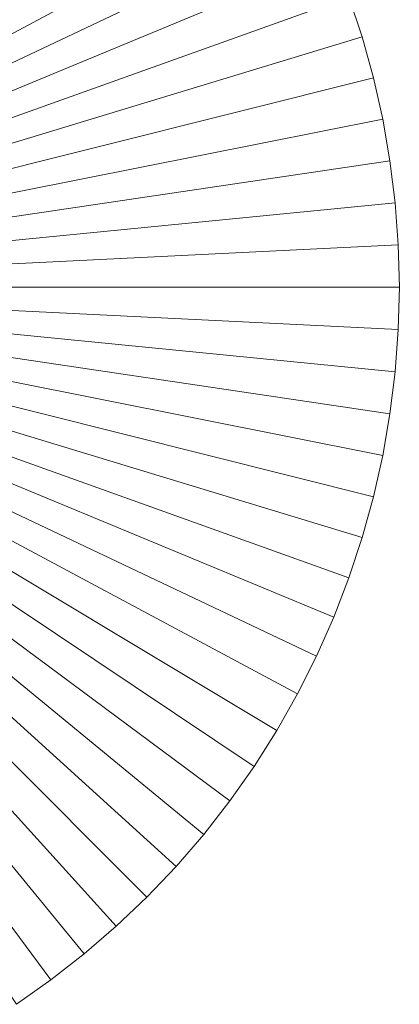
# Model space of a CAD drawing. Header units: millimetres. Extents: x -576 to -164, y 131 to 547.
# Tile 9 of 20: x -556.14 to -550.64, y 328.77 to 343.04. Entities that reach past the tile are written whole.
import ezdxf

# ---------------------------------------------------------------- set-up
doc = ezdxf.new("R2010")
doc.units = ezdxf.units.MM
doc.header["$LTSCALE"] = 20
doc.layers.add('LUCIDO_1', color=1, linetype='Continuous', lineweight=20, true_color=0xff0000)
doc.layers.add('Nessuna', color=7, linetype='Continuous', lineweight=9)

# ---------------------------------------------------------------- blocks, each defined once
blk = doc.blocks.new('Group')
at = {"layer": 'LUCIDO_1', "color": 5, "linetype": 'Continuous', "lineweight": 9, "transparency": 33554687}
for points in [[(-555.691, 349.201, -10109.271), (-556.193, 349.555, -10109.271), (-563.137, 339.162, -10109.271)], [(-563.137, 339.162, -10106.271), (-556.193, 349.555, -10106.271), (-555.691, 349.201, -10106.271)], [(-555.208, 348.824, -10109.271), (-555.691, 349.201, -10109.271), (-563.137, 339.162, -10109.271)], [(-563.137, 339.162, -10106.271), (-555.691, 349.201, -10106.271), (-555.208, 348.824, -10106.271)], [(-554.743, 348.423, -10109.271), (-555.208, 348.824, -10109.271), (-563.137, 339.162, -10109.271)], [(-563.137, 339.162, -10106.271), (-555.208, 348.824, -10106.271), (-554.743, 348.423, -10106.271)], [(-554.299, 348.001, -10109.271), (-554.743, 348.423, -10109.271), (-563.137, 339.162, -10109.271)], [(-563.137, 339.162, -10106.271), (-554.743, 348.423, -10106.271), (-554.299, 348.001, -10106.271)], [(-553.876, 347.556, -10109.271), (-554.299, 348.001, -10109.271), (-563.137, 339.162, -10109.271)], [(-563.137, 339.162, -10106.271), (-554.299, 348.001, -10106.271), (-553.876, 347.556, -10106.271)], [(-553.475, 347.091, -10109.271), (-553.876, 347.556, -10109.271), (-563.137, 339.162, -10109.271)], [(-563.137, 339.162, -10106.271), (-553.876, 347.556, -10106.271), (-553.475, 347.091, -10106.271)], [(-553.098, 346.608, -10109.271), (-553.475, 347.091, -10109.271), (-563.137, 339.162, -10109.271)], [(-563.137, 339.162, -10106.271), (-553.475, 347.091, -10106.271), (-553.098, 346.608, -10106.271)], [(-552.744, 346.106, -10109.271), (-553.098, 346.608, -10109.271), (-563.137, 339.162, -10109.271)], [(-563.137, 339.162, -10106.271), (-553.098, 346.608, -10106.271), (-552.744, 346.106, -10106.271)], [(-552.416, 345.588, -10109.271), (-552.744, 346.106, -10109.271), (-563.137, 339.162, -10109.271)], [(-563.137, 339.162, -10106.271), (-552.744, 346.106, -10106.271), (-552.416, 345.588, -10106.271)], [(-552.114, 345.054, -10109.271), (-552.416, 345.588, -10109.271), (-563.137, 339.162, -10109.271)], [(-563.137, 339.162, -10106.271), (-552.416, 345.588, -10106.271), (-552.114, 345.054, -10106.271)], [(-551.838, 344.506, -10109.271), (-552.114, 345.054, -10109.271), (-563.137, 339.162, -10109.271)], [(-563.137, 339.162, -10106.271), (-552.114, 345.054, -10106.271), (-551.838, 344.506, -10106.271)], [(-551.589, 343.945, -10109.271), (-551.838, 344.506, -10109.271), (-563.137, 339.162, -10109.271)], [(-563.137, 339.162, -10106.271), (-551.838, 344.506, -10106.271), (-551.589, 343.945, -10106.271)], [(-551.368, 343.373, -10109.271), (-551.589, 343.945, -10109.271), (-563.137, 339.162, -10109.271)], [(-563.137, 339.162, -10106.271), (-551.589, 343.945, -10106.271), (-551.368, 343.373, -10106.271)], [(-551.176, 342.79, -10109.271), (-551.368, 343.373, -10109.271), (-563.137, 339.162, -10109.271)], [(-563.137, 339.162, -10106.271), (-551.368, 343.373, -10106.271), (-551.176, 342.79, -10106.271)], [(-551.176, 342.79, -10106.271), (-551.368, 343.373, -10106.271), (-551.368, 343.373, -10109.271), (-551.176, 342.79, -10109.271)], [(-551.012, 342.199, -10109.271), (-551.176, 342.79, -10109.271), (-563.137, 339.162, -10109.271)], [(-563.137, 339.162, -10106.271), (-551.176, 342.79, -10106.271), (-551.012, 342.199, -10106.271)], [(-551.012, 342.199, -10106.271), (-551.176, 342.79, -10106.271), (-551.176, 342.79, -10109.271), (-551.012, 342.199, -10109.271)], [(-550.878, 341.6, -10109.271), (-551.012, 342.199, -10109.271), (-563.137, 339.162, -10109.271)], [(-563.137, 339.162, -10106.271), (-551.012, 342.199, -10106.271), (-550.878, 341.6, -10106.271)], [(-550.878, 341.6, -10106.271), (-551.012, 342.199, -10106.271), (-551.012, 342.199, -10109.271), (-550.878, 341.6, -10109.271)], [(-550.773, 340.996, -10109.271), (-550.878, 341.6, -10109.271), (-563.137, 339.162, -10109.271)], [(-563.137, 339.162, -10106.271), (-550.878, 341.6, -10106.271), (-550.773, 340.996, -10106.271)], [(-550.773, 340.996, -10106.271), (-550.878, 341.6, -10106.271), (-550.878, 341.6, -10109.271), (-550.773, 340.996, -10109.271)], [(-550.698, 340.387, -10109.271), (-550.773, 340.996, -10109.271), (-563.137, 339.162, -10109.271)], [(-563.137, 339.162, -10106.271), (-550.773, 340.996, -10106.271), (-550.698, 340.387, -10106.271)], [(-550.698, 340.387, -10106.271), (-550.773, 340.996, -10106.271), (-550.773, 340.996, -10109.271), (-550.698, 340.387, -10109.271)], [(-550.653, 339.775, -10109.271), (-550.698, 340.387, -10109.271), (-563.137, 339.162, -10109.271)], [(-563.137, 339.162, -10106.271), (-550.698, 340.387, -10106.271), (-550.653, 339.775, -10106.271)], [(-550.653, 339.775, -10106.271), (-550.698, 340.387, -10106.271), (-550.698, 340.387, -10109.271), (-550.653, 339.775, -10109.271)], [(-550.637, 339.162, -10109.271), (-550.653, 339.775, -10109.271), (-563.137, 339.162, -10109.271)], [(-563.137, 339.162, -10106.271), (-550.653, 339.775, -10106.271), (-550.637, 339.162, -10106.271)], [(-550.637, 339.162, -10106.271), (-550.653, 339.775, -10106.271), (-550.653, 339.775, -10109.271), (-550.637, 339.162, -10109.271)], [(-550.653, 338.548, -10109.271), (-550.637, 339.162, -10109.271), (-563.137, 339.162, -10109.271)], [(-550.698, 337.936, -10109.271), (-550.653, 338.548, -10109.271), (-563.137, 339.162, -10109.271)], [(-550.773, 337.328, -10109.271), (-550.698, 337.936, -10109.271), (-563.137, 339.162, -10109.271)], [(-550.878, 336.723, -10109.271), (-550.773, 337.328, -10109.271), (-563.137, 339.162, -10109.271)], [(-551.012, 336.124, -10109.271), (-550.878, 336.723, -10109.271), (-563.137, 339.162, -10109.271)], [(-551.176, 335.533, -10109.271), (-551.012, 336.124, -10109.271), (-563.137, 339.162, -10109.271)], [(-551.368, 334.951, -10109.271), (-551.176, 335.533, -10109.271), (-563.137, 339.162, -10109.271)], [(-551.589, 334.378, -10109.271), (-551.368, 334.951, -10109.271), (-563.137, 339.162, -10109.271)], [(-551.838, 333.817, -10109.271), (-551.589, 334.378, -10109.271), (-563.137, 339.162, -10109.271)], [(-552.114, 333.269, -10109.271), (-551.838, 333.817, -10109.271), (-563.137, 339.162, -10109.271)], [(-552.416, 332.735, -10109.271), (-552.114, 333.269, -10109.271), (-563.137, 339.162, -10109.271)], [(-552.744, 332.217, -10109.271), (-552.416, 332.735, -10109.271), (-563.137, 339.162, -10109.271)], [(-553.098, 331.716, -10109.271), (-552.744, 332.217, -10109.271), (-563.137, 339.162, -10109.271)], [(-553.475, 331.232, -10109.271), (-553.098, 331.716, -10109.271), (-563.137, 339.162, -10109.271)], [(-553.876, 330.767, -10109.271), (-553.475, 331.232, -10109.271), (-563.137, 339.162, -10109.271)], [(-554.299, 330.323, -10109.271), (-553.876, 330.767, -10109.271), (-563.137, 339.162, -10109.271)], [(-554.743, 329.9, -10109.271), (-554.299, 330.323, -10109.271), (-563.137, 339.162, -10109.271)], [(-555.208, 329.499, -10109.271), (-554.743, 329.9, -10109.271), (-563.137, 339.162, -10109.271)], [(-555.691, 329.122, -10109.271), (-555.208, 329.499, -10109.271), (-563.137, 339.162, -10109.271)], [(-556.193, 328.769, -10109.271), (-555.691, 329.122, -10109.271), (-563.137, 339.162, -10109.271)], [(-563.137, 339.162, -10106.271), (-550.637, 339.162, -10106.271), (-550.653, 338.548, -10106.271)], [(-563.137, 339.162, -10106.271), (-550.653, 338.548, -10106.271), (-550.698, 337.936, -10106.271)], [(-563.137, 339.162, -10106.271), (-550.698, 337.936, -10106.271), (-550.773, 337.328, -10106.271)], [(-563.137, 339.162, -10106.271), (-550.773, 337.328, -10106.271), (-550.878, 336.723, -10106.271)], [(-563.137, 339.162, -10106.271), (-550.878, 336.723, -10106.271), (-551.012, 336.124, -10106.271)], [(-563.137, 339.162, -10106.271), (-551.012, 336.124, -10106.271), (-551.176, 335.533, -10106.271)], [(-563.137, 339.162, -10106.271), (-551.176, 335.533, -10106.271), (-551.368, 334.951, -10106.271)], [(-563.137, 339.162, -10106.271), (-551.368, 334.951, -10106.271), (-551.589, 334.378, -10106.271)], [(-563.137, 339.162, -10106.271), (-551.589, 334.378, -10106.271), (-551.838, 333.817, -10106.271)], [(-563.137, 339.162, -10106.271), (-551.838, 333.817, -10106.271), (-552.114, 333.269, -10106.271)], [(-563.137, 339.162, -10106.271), (-552.114, 333.269, -10106.271), (-552.416, 332.735, -10106.271)], [(-563.137, 339.162, -10106.271), (-552.416, 332.735, -10106.271), (-552.744, 332.217, -10106.271)], [(-563.137, 339.162, -10106.271), (-552.744, 332.217, -10106.271), (-553.098, 331.716, -10106.271)], [(-563.137, 339.162, -10106.271), (-553.098, 331.716, -10106.271), (-553.475, 331.232, -10106.271)], [(-563.137, 339.162, -10106.271), (-553.475, 331.232, -10106.271), (-553.876, 330.767, -10106.271)], [(-563.137, 339.162, -10106.271), (-553.876, 330.767, -10106.271), (-554.299, 330.323, -10106.271)], [(-563.137, 339.162, -10106.271), (-554.299, 330.323, -10106.271), (-554.743, 329.9, -10106.271)], [(-563.137, 339.162, -10106.271), (-554.743, 329.9, -10106.271), (-555.208, 329.499, -10106.271)], [(-563.137, 339.162, -10106.271), (-555.208, 329.499, -10106.271), (-555.691, 329.122, -10106.271)], [(-563.137, 339.162, -10106.271), (-555.691, 329.122, -10106.271), (-556.193, 328.769, -10106.271)], [(-550.653, 338.548, -10106.271), (-550.637, 339.162, -10106.271), (-550.637, 339.162, -10109.271), (-550.653, 338.548, -10109.271)], [(-550.698, 337.936, -10106.271), (-550.653, 338.548, -10106.271), (-550.653, 338.548, -10109.271), (-550.698, 337.936, -10109.271)], [(-550.773, 337.328, -10106.271), (-550.698, 337.936, -10106.271), (-550.698, 337.936, -10109.271), (-550.773, 337.328, -10109.271)], [(-550.878, 336.723, -10106.271), (-550.773, 337.328, -10106.271), (-550.773, 337.328, -10109.271), (-550.878, 336.723, -10109.271)], [(-551.012, 336.124, -10106.271), (-550.878, 336.723, -10106.271), (-550.878, 336.723, -10109.271), (-551.012, 336.124, -10109.271)], [(-551.176, 335.533, -10106.271), (-551.012, 336.124, -10106.271), (-551.012, 336.124, -10109.271), (-551.176, 335.533, -10109.271)], [(-551.368, 334.951, -10106.271), (-551.176, 335.533, -10106.271), (-551.176, 335.533, -10109.271), (-551.368, 334.951, -10109.271)], [(-551.589, 334.378, -10106.271), (-551.368, 334.951, -10106.271), (-551.368, 334.951, -10109.271), (-551.589, 334.378, -10109.271)], [(-551.838, 333.817, -10106.271), (-551.589, 334.378, -10106.271), (-551.589, 334.378, -10109.271), (-551.838, 333.817, -10109.271)], [(-552.114, 333.269, -10106.271), (-551.838, 333.817, -10106.271), (-551.838, 333.817, -10109.271), (-552.114, 333.269, -10109.271)], [(-552.416, 332.735, -10106.271), (-552.114, 333.269, -10106.271), (-552.114, 333.269, -10109.271), (-552.416, 332.735, -10109.271)], [(-552.744, 332.217, -10106.271), (-552.416, 332.735, -10106.271), (-552.416, 332.735, -10109.271), (-552.744, 332.217, -10109.271)], [(-553.098, 331.716, -10106.271), (-552.744, 332.217, -10106.271), (-552.744, 332.217, -10109.271), (-553.098, 331.716, -10109.271)], [(-553.475, 331.232, -10106.271), (-553.098, 331.716, -10106.271), (-553.098, 331.716, -10109.271), (-553.475, 331.232, -10109.271)], [(-553.876, 330.767, -10106.271), (-553.475, 331.232, -10106.271), (-553.475, 331.232, -10109.271), (-553.876, 330.767, -10109.271)], [(-554.299, 330.323, -10106.271), (-553.876, 330.767, -10106.271), (-553.876, 330.767, -10109.271), (-554.299, 330.323, -10109.271)], [(-554.743, 329.9, -10106.271), (-554.299, 330.323, -10106.271), (-554.299, 330.323, -10109.271), (-554.743, 329.9, -10109.271)], [(-555.208, 329.499, -10106.271), (-554.743, 329.9, -10106.271), (-554.743, 329.9, -10109.271), (-555.208, 329.499, -10109.271)], [(-555.691, 329.122, -10106.271), (-555.208, 329.499, -10106.271), (-555.208, 329.499, -10109.271), (-555.691, 329.122, -10109.271)], [(-556.193, 328.769, -10106.271), (-555.691, 329.122, -10106.271), (-555.691, 329.122, -10109.271), (-556.193, 328.769, -10109.271)]]:
    blk.add_3dface(points, dxfattribs=at)
blk = doc.blocks.new('Group-2')
at = {"layer": 'LUCIDO_1', "color": 5, "transparency": 33554687}
blk.add_blockref('Group', (0, 0), dxfattribs=at)

msp = doc.modelspace()

# ---------------------------------------------------------------- block references
at = {"layer": 'Nessuna', "color": 5, "true_color": 0x0000ff, "transparency": 33554687}
msp.add_blockref('Group-2', (0, 0), dxfattribs=at)

doc.saveas('drawing.dxf')
